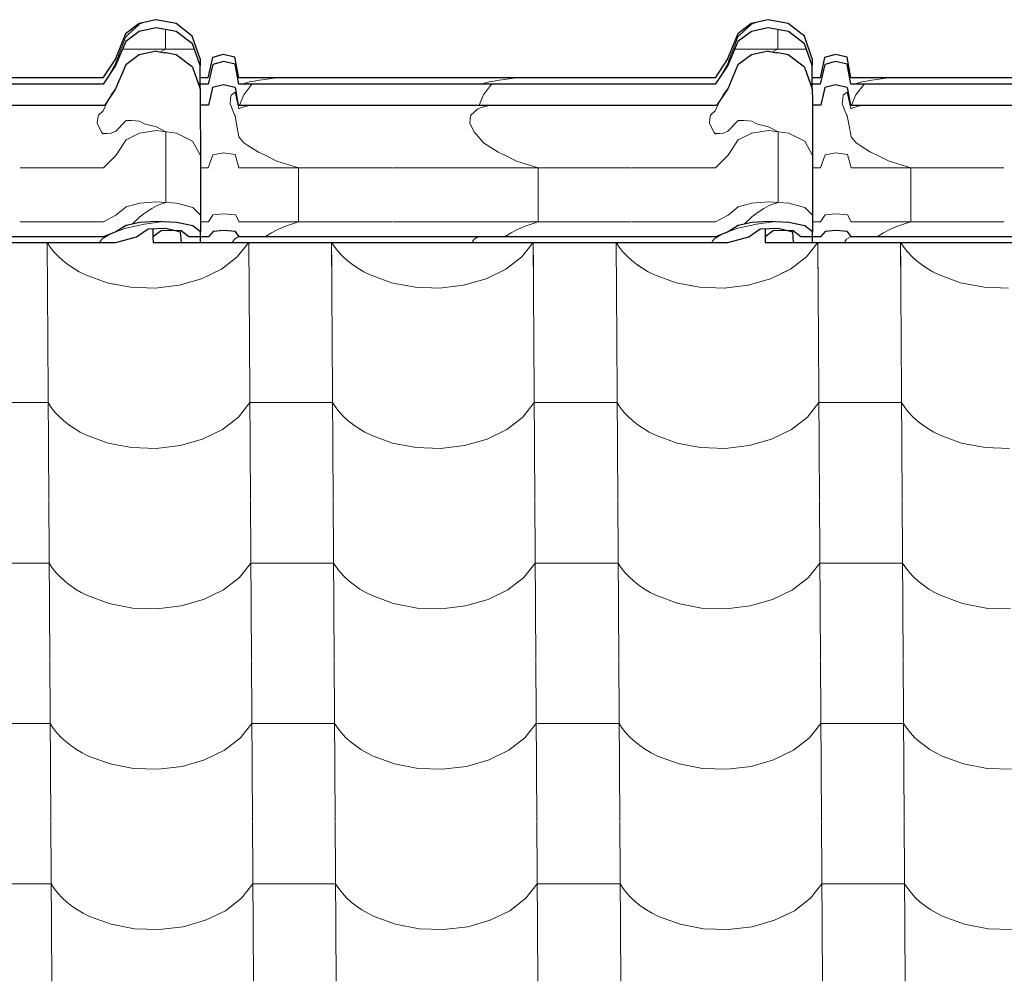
# Model space of a CAD drawing. Header units: millimetres. Extents: x -29001 to 109416, y -1251 to 13451.
# Tile 72 of 163: x -14372 to -13801, y 10428 to 10985. Entities that reach past the tile are written whole.
import ezdxf

# ---------------------------------------------------------------- set-up
doc = ezdxf.new("R2010")
doc.units = ezdxf.units.MM
doc.header["$MEASUREMENT"] = 0
for name, color, linetype in [('POHLED JIŽNÍ_1_Konstrukce - nosné', 7, 'Continuous'), ('POHLED JIŽNÍ_1_Nové_Konstrukce - krov', 7, 'Continuous'), ('POHLED JIŽNÍ_1_Nové_Konstrukce - střechy a skořepiny', 7, 'Continuous'), ('POHLED JIŽNÍ_1_Nové_Výplně - Povrchové', 7, 'Continuous')]:
    doc.layers.add(name, color=color, linetype=linetype)

# ---------------------------------------------------------------- blocks, each defined once
blk = doc.blocks.new('*X1', base_point=(-31394.74, -25864.88))
at = {"layer": 'POHLED JIŽNÍ_1_Nové_Výplně - Povrchové', "color": 21, "linetype": 'Continuous', "lineweight": 20, "true_color": 0xffaaaa}
for p, q in [((-14356.1, 10856.09), (-14355.75, 10799.61)), ((-14356.08, 10856.09), (-14354.26, 10853.33)), ((-14245.76, 10847.74), (-14239.17, 10856.09)), ((-14239.14, 10856.09), (-14238.79, 10799.61)), ((-14191.1, 10856.09), (-14190.75, 10799.61)), ((-14191.08, 10856.09), (-14189.26, 10853.33)), ((-14080.76, 10847.74), (-14074.17, 10856.09)), ((-14074.14, 10856.09), (-14073.79, 10799.61)), ((-14026.11, 10856.09), (-14025.75, 10799.61)), ((-14026.08, 10856.09), (-14024.27, 10853.33)), ((-13915.76, 10847.74), (-13909.17, 10856.09)), ((-13909.14, 10856.09), (-13908.79, 10799.61)), ((-13861.11, 10856.09), (-13860.76, 10799.61)), ((-13861.09, 10856.09), (-13859.27, 10853.33)), ((-14354.26, 10853.33), (-14352.12, 10850.64)), ((-14352.12, 10850.64), (-14349.7, 10848.05)), ((-14189.26, 10853.33), (-14187.13, 10850.64)), ((-14187.13, 10850.64), (-14184.7, 10848.05)), ((-14024.27, 10853.33), (-14022.13, 10850.64)), ((-14022.13, 10850.64), (-14019.7, 10848.05)), ((-13859.27, 10853.33), (-13857.13, 10850.64)), ((-13857.13, 10850.64), (-13854.71, 10848.05)), ((-14349.7, 10848.05), (-14347, 10845.59)), ((-14347, 10845.59), (-14344.05, 10843.26)), ((-14255.02, 10840.57), (-14245.76, 10847.74)), ((-14184.7, 10848.05), (-14182.01, 10845.59)), ((-14182.01, 10845.59), (-14179.05, 10843.26)), ((-14090.02, 10840.57), (-14080.76, 10847.74)), ((-14019.7, 10848.05), (-14017.01, 10845.59)), ((-14017.01, 10845.59), (-14014.05, 10843.26)), ((-13925.03, 10840.57), (-13915.76, 10847.74)), ((-13854.71, 10848.05), (-13852.01, 10845.59)), ((-13852.01, 10845.59), (-13849.06, 10843.26)), ((-14344.05, 10843.26), (-14340.85, 10841.08)), ((-14340.85, 10841.08), (-14337.42, 10839.06)), ((-14337.42, 10839.06), (-14333.79, 10837.21)), ((-14266.46, 10834.98), (-14255.02, 10840.57)), ((-14179.05, 10843.26), (-14175.85, 10841.08)), ((-14175.85, 10841.08), (-14172.43, 10839.06)), ((-14172.43, 10839.06), (-14168.79, 10837.21)), ((-14101.46, 10834.98), (-14090.02, 10840.57)), ((-14014.05, 10843.26), (-14010.85, 10841.08)), ((-14010.85, 10841.08), (-14007.43, 10839.06)), ((-14007.43, 10839.06), (-14003.8, 10837.21)), ((-13936.47, 10834.98), (-13925.03, 10840.57)), ((-13849.06, 10843.26), (-13845.86, 10841.08)), ((-13845.86, 10841.08), (-13842.43, 10839.06)), ((-13842.43, 10839.06), (-13838.8, 10837.21)), ((-14333.79, 10837.21), (-14321.32, 10832.64)), ((-14321.32, 10832.64), (-14307.64, 10830.05)), ((-14279.5, 10831.25), (-14266.46, 10834.98)), ((-14168.79, 10837.21), (-14156.32, 10832.64)), ((-14156.32, 10832.64), (-14142.65, 10830.05)), ((-14114.5, 10831.25), (-14101.46, 10834.98)), ((-14003.8, 10837.21), (-13991.32, 10832.64)), ((-13991.32, 10832.64), (-13977.65, 10830.05)), ((-13949.5, 10831.25), (-13936.47, 10834.98)), ((-13838.8, 10837.21), (-13826.33, 10832.64)), ((-13826.33, 10832.64), (-13812.65, 10830.05)), ((-14307.64, 10830.05), (-14293.46, 10829.58)), ((-14293.46, 10829.58), (-14279.5, 10831.25)), ((-14142.65, 10830.05), (-14128.47, 10829.58)), ((-14128.47, 10829.58), (-14114.5, 10831.25)), ((-13977.65, 10830.05), (-13963.47, 10829.58)), ((-13963.47, 10829.58), (-13949.5, 10831.25)), ((-13812.65, 10830.05), (-13798.47, 10829.58)), ((-14355.75, 10799.27), (-14355.17, 10706.6)), ((-14238.78, 10799.27), (-14238.2, 10706.6)), ((-14190.75, 10799.27), (-14190.17, 10706.6)), ((-14073.79, 10799.27), (-14073.21, 10706.6)), ((-14025.75, 10799.27), (-14025.17, 10706.6)), ((-13908.79, 10799.27), (-13908.21, 10706.6)), ((-13860.75, 10799.27), (-13860.18, 10706.6)), ((-14355.52, 10763.12), (-14379.54, 10763.12)), ((-14355.52, 10763.12), (-14353.68, 10760.33)), ((-14353.68, 10760.33), (-14351.54, 10757.63)), ((-14245.17, 10754.73), (-14238.56, 10763.12)), ((-14214.54, 10763.12), (-14238.56, 10763.12)), ((-14190.52, 10763.12), (-14214.54, 10763.12)), ((-14190.52, 10763.12), (-14188.68, 10760.33)), ((-14188.68, 10760.33), (-14186.54, 10757.63)), ((-14080.18, 10754.73), (-14073.56, 10763.12)), ((-14049.54, 10763.12), (-14073.56, 10763.12)), ((-14025.53, 10763.12), (-14049.54, 10763.12)), ((-14025.53, 10763.12), (-14023.68, 10760.33)), ((-14023.68, 10760.33), (-14021.55, 10757.63)), ((-13915.18, 10754.73), (-13908.56, 10763.12)), ((-13884.55, 10763.12), (-13908.56, 10763.12)), ((-13860.53, 10763.12), (-13884.55, 10763.12)), ((-13860.53, 10763.12), (-13858.69, 10760.33)), ((-13858.69, 10760.33), (-13856.55, 10757.63)), ((-14351.54, 10757.63), (-14349.12, 10755.04)), ((-14349.12, 10755.04), (-14346.42, 10752.58)), ((-14346.42, 10752.58), (-14343.47, 10750.25)), ((-14254.44, 10747.56), (-14245.17, 10754.73)), ((-14186.54, 10757.63), (-14184.12, 10755.04)), ((-14184.12, 10755.04), (-14181.42, 10752.58)), ((-14181.42, 10752.58), (-14178.47, 10750.25)), ((-14089.44, 10747.56), (-14080.18, 10754.73)), ((-14021.55, 10757.63), (-14019.12, 10755.04)), ((-14019.12, 10755.04), (-14016.43, 10752.58)), ((-14016.43, 10752.58), (-14013.47, 10750.25)), ((-13924.44, 10747.56), (-13915.18, 10754.73)), ((-13856.55, 10757.63), (-13854.13, 10755.04)), ((-13854.13, 10755.04), (-13851.43, 10752.58)), ((-13851.43, 10752.58), (-13848.47, 10750.25)), ((-14343.47, 10750.25), (-14340.27, 10748.07)), ((-14340.27, 10748.07), (-14336.84, 10746.05)), ((-14265.88, 10741.97), (-14254.44, 10747.56)), ((-14178.47, 10750.25), (-14175.27, 10748.07)), ((-14175.27, 10748.07), (-14171.85, 10746.05)), ((-14100.88, 10741.97), (-14089.44, 10747.56)), ((-14013.47, 10750.25), (-14010.27, 10748.07)), ((-14010.27, 10748.07), (-14006.85, 10746.05)), ((-13935.89, 10741.97), (-13924.44, 10747.56)), ((-13848.47, 10750.25), (-13845.28, 10748.07)), ((-13845.28, 10748.07), (-13841.85, 10746.05)), ((-14336.84, 10746.05), (-14333.21, 10744.21)), ((-14333.21, 10744.21), (-14320.74, 10739.63)), ((-14278.92, 10738.24), (-14265.88, 10741.97)), ((-14171.85, 10746.05), (-14168.21, 10744.21)), ((-14168.21, 10744.21), (-14155.74, 10739.63)), ((-14113.92, 10738.24), (-14100.88, 10741.97)), ((-14006.85, 10746.05), (-14003.22, 10744.21)), ((-14003.22, 10744.21), (-13990.74, 10739.63)), ((-13948.92, 10738.24), (-13935.89, 10741.97)), ((-13841.85, 10746.05), (-13838.22, 10744.21)), ((-13838.22, 10744.21), (-13825.75, 10739.63)), ((-14320.74, 10739.63), (-14307.06, 10737.05)), ((-14307.06, 10737.05), (-14292.88, 10736.57)), ((-14292.88, 10736.57), (-14278.92, 10738.24)), ((-14155.74, 10739.63), (-14142.07, 10737.05)), ((-14142.07, 10737.05), (-14127.88, 10736.57)), ((-14127.88, 10736.57), (-14113.92, 10738.24)), ((-13990.74, 10739.63), (-13977.07, 10737.05)), ((-13977.07, 10737.05), (-13962.89, 10736.57)), ((-13962.89, 10736.57), (-13948.92, 10738.24)), ((-13825.75, 10739.63), (-13812.07, 10737.05)), ((-13812.07, 10737.05), (-13797.89, 10736.57)), ((-14355.17, 10706.27), (-14354.59, 10613.59)), ((-14238.2, 10706.27), (-14237.62, 10613.59)), ((-14190.17, 10706.27), (-14189.59, 10613.59)), ((-14073.21, 10706.27), (-14072.63, 10613.59)), ((-14025.17, 10706.27), (-14024.59, 10613.59)), ((-13908.21, 10706.27), (-13907.63, 10613.59)), ((-13860.17, 10706.27), (-13859.59, 10613.59)), ((-14354.94, 10670.11), (-14378.96, 10670.11)), ((-14354.94, 10670.11), (-14353.1, 10667.32)), ((-14353.1, 10667.32), (-14350.96, 10664.62)), ((-14244.59, 10661.72), (-14237.98, 10670.11)), ((-14213.96, 10670.11), (-14237.98, 10670.11)), ((-14189.94, 10670.11), (-14213.96, 10670.11)), ((-14189.94, 10670.11), (-14188.1, 10667.32)), ((-14188.1, 10667.32), (-14185.96, 10664.62)), ((-14079.59, 10661.72), (-14072.98, 10670.11)), ((-14048.96, 10670.11), (-14072.98, 10670.11)), ((-14024.94, 10670.11), (-14048.96, 10670.11)), ((-14024.94, 10670.11), (-14023.1, 10667.32)), ((-14023.1, 10667.32), (-14020.96, 10664.62)), ((-13914.6, 10661.72), (-13907.98, 10670.11)), ((-13883.96, 10670.11), (-13907.98, 10670.11)), ((-13859.95, 10670.11), (-13883.96, 10670.11)), ((-13859.95, 10670.11), (-13858.11, 10667.32)), ((-13858.11, 10667.32), (-13855.97, 10664.62)), ((-14350.96, 10664.62), (-14348.54, 10662.03)), ((-14348.54, 10662.03), (-14345.84, 10659.57)), ((-14253.86, 10654.55), (-14244.59, 10661.72)), ((-14185.96, 10664.62), (-14183.54, 10662.03)), ((-14183.54, 10662.03), (-14180.84, 10659.57)), ((-14088.86, 10654.55), (-14079.59, 10661.72)), ((-14020.96, 10664.62), (-14018.54, 10662.03)), ((-14018.54, 10662.03), (-14015.84, 10659.57)), ((-13923.86, 10654.55), (-13914.6, 10661.72)), ((-13855.97, 10664.62), (-13853.54, 10662.03)), ((-13853.54, 10662.03), (-13850.85, 10659.57)), ((-14345.84, 10659.57), (-14342.88, 10657.24)), ((-14342.88, 10657.24), (-14339.69, 10655.06)), ((-14180.84, 10659.57), (-14177.89, 10657.24)), ((-14177.89, 10657.24), (-14174.69, 10655.06)), ((-14015.84, 10659.57), (-14012.89, 10657.24)), ((-14012.89, 10657.24), (-14009.69, 10655.06)), ((-13850.85, 10659.57), (-13847.89, 10657.24)), ((-13847.89, 10657.24), (-13844.69, 10655.06)), ((-14339.69, 10655.06), (-14336.26, 10653.04)), ((-14336.26, 10653.04), (-14332.63, 10651.2)), ((-14332.63, 10651.2), (-14320.16, 10646.62)), ((-14265.3, 10648.96), (-14253.86, 10654.55)), ((-14174.69, 10655.06), (-14171.26, 10653.04)), ((-14171.26, 10653.04), (-14167.63, 10651.2)), ((-14167.63, 10651.2), (-14155.16, 10646.62)), ((-14100.3, 10648.96), (-14088.86, 10654.55)), ((-14009.69, 10655.06), (-14006.27, 10653.04)), ((-14006.27, 10653.04), (-14002.63, 10651.2)), ((-14002.63, 10651.2), (-13990.16, 10646.62)), ((-13935.3, 10648.96), (-13923.86, 10654.55)), ((-13844.69, 10655.06), (-13841.27, 10653.04)), ((-13841.27, 10653.04), (-13837.64, 10651.2)), ((-13837.64, 10651.2), (-13825.16, 10646.62)), ((-14320.16, 10646.62), (-14306.48, 10644.04)), ((-14306.48, 10644.04), (-14292.3, 10643.57)), ((-14292.3, 10643.57), (-14278.33, 10645.24)), ((-14278.33, 10645.24), (-14265.3, 10648.96)), ((-14155.16, 10646.62), (-14141.48, 10644.04)), ((-14141.48, 10644.04), (-14127.3, 10643.57)), ((-14127.3, 10643.57), (-14113.34, 10645.24)), ((-14113.34, 10645.24), (-14100.3, 10648.96)), ((-13990.16, 10646.62), (-13976.49, 10644.04)), ((-13976.49, 10644.04), (-13962.3, 10643.57)), ((-13962.3, 10643.57), (-13948.34, 10645.24)), ((-13948.34, 10645.24), (-13935.3, 10648.96)), ((-13825.16, 10646.62), (-13811.49, 10644.04)), ((-13811.49, 10644.04), (-13797.31, 10643.57)), ((-14354.58, 10613.26), (-14354, 10520.58)), ((-14237.62, 10613.26), (-14237.04, 10520.58)), ((-14189.59, 10613.26), (-14189.01, 10520.58)), ((-14072.62, 10613.26), (-14072.04, 10520.58)), ((-14024.59, 10613.26), (-14024.01, 10520.58)), ((-13907.63, 10613.26), (-13907.05, 10520.58)), ((-13859.59, 10613.26), (-13859.01, 10520.58)), ((-14354.36, 10577.1), (-14378.38, 10577.1)), ((-14354.36, 10577.1), (-14352.52, 10574.31)), ((-14244.01, 10568.71), (-14237.39, 10577.1)), ((-14213.38, 10577.1), (-14237.39, 10577.1)), ((-14189.36, 10577.1), (-14213.38, 10577.1)), ((-14189.36, 10577.1), (-14187.52, 10574.31)), ((-14079.01, 10568.71), (-14072.4, 10577.1)), ((-14048.38, 10577.1), (-14072.4, 10577.1)), ((-14024.36, 10577.1), (-14048.38, 10577.1)), ((-14024.36, 10577.1), (-14022.52, 10574.31)), ((-13914.02, 10568.71), (-13907.4, 10577.1)), ((-13883.38, 10577.1), (-13907.4, 10577.1)), ((-13859.37, 10577.1), (-13883.38, 10577.1)), ((-13859.37, 10577.1), (-13857.52, 10574.31)), ((-14352.52, 10574.31), (-14350.38, 10571.61)), ((-14350.38, 10571.61), (-14347.95, 10569.02)), ((-14187.52, 10574.31), (-14185.38, 10571.61)), ((-14185.38, 10571.61), (-14182.96, 10569.02)), ((-14022.52, 10574.31), (-14020.38, 10571.61)), ((-14020.38, 10571.61), (-14017.96, 10569.02)), ((-13857.52, 10574.31), (-13855.39, 10571.61)), ((-13855.39, 10571.61), (-13852.96, 10569.02)), ((-14347.95, 10569.02), (-14345.26, 10566.56)), ((-14345.26, 10566.56), (-14342.3, 10564.23)), ((-14342.3, 10564.23), (-14339.1, 10562.05)), ((-14253.28, 10561.54), (-14244.01, 10568.71)), ((-14182.96, 10569.02), (-14180.26, 10566.56)), ((-14180.26, 10566.56), (-14177.31, 10564.23)), ((-14177.31, 10564.23), (-14174.11, 10562.05)), ((-14088.28, 10561.54), (-14079.01, 10568.71)), ((-14017.96, 10569.02), (-14015.26, 10566.56)), ((-14015.26, 10566.56), (-14012.31, 10564.23)), ((-14012.31, 10564.23), (-14009.11, 10562.05)), ((-13923.28, 10561.54), (-13914.02, 10568.71)), ((-13852.96, 10569.02), (-13850.27, 10566.56)), ((-13850.27, 10566.56), (-13847.31, 10564.23)), ((-13847.31, 10564.23), (-13844.11, 10562.05)), ((-14339.1, 10562.05), (-14335.68, 10560.04)), ((-14335.68, 10560.04), (-14332.05, 10558.19)), ((-14332.05, 10558.19), (-14319.57, 10553.61)), ((-14264.72, 10555.95), (-14253.28, 10561.54)), ((-14174.11, 10562.05), (-14170.68, 10560.04)), ((-14170.68, 10560.04), (-14167.05, 10558.19)), ((-14167.05, 10558.19), (-14154.58, 10553.61)), ((-14099.72, 10555.95), (-14088.28, 10561.54)), ((-14009.11, 10562.05), (-14005.69, 10560.04)), ((-14005.69, 10560.04), (-14002.05, 10558.19)), ((-14002.05, 10558.19), (-13989.58, 10553.61)), ((-13934.72, 10555.95), (-13923.28, 10561.54)), ((-13844.11, 10562.05), (-13840.69, 10560.04)), ((-13840.69, 10560.04), (-13837.05, 10558.19)), ((-13837.05, 10558.19), (-13824.58, 10553.61)), ((-14319.57, 10553.61), (-14305.9, 10551.03)), ((-14277.75, 10552.23), (-14264.72, 10555.95)), ((-14154.58, 10553.61), (-14140.9, 10551.03)), ((-14112.76, 10552.23), (-14099.72, 10555.95)), ((-13989.58, 10553.61), (-13975.9, 10551.03)), ((-13947.76, 10552.23), (-13934.72, 10555.95)), ((-13824.58, 10553.61), (-13810.91, 10551.03)), ((-14305.9, 10551.03), (-14291.72, 10550.56)), ((-14291.72, 10550.56), (-14277.75, 10552.23)), ((-14140.9, 10551.03), (-14126.72, 10550.56)), ((-14126.72, 10550.56), (-14112.76, 10552.23)), ((-13975.9, 10551.03), (-13961.72, 10550.56)), ((-13961.72, 10550.56), (-13947.76, 10552.23)), ((-13810.91, 10551.03), (-13796.73, 10550.56)), ((-14354, 10520.25), (-14353.42, 10427.57)), ((-14237.04, 10520.25), (-14236.46, 10427.57)), ((-14189, 10520.25), (-14188.43, 10427.57)), ((-14072.04, 10520.25), (-14071.46, 10427.57)), ((-14024.01, 10520.25), (-14023.43, 10427.57)), ((-13907.04, 10520.25), (-13906.47, 10427.57)), ((-13859.01, 10520.25), (-13858.43, 10427.57)), ((-14353.78, 10484.09), (-14377.79, 10484.09)), ((-14353.78, 10484.09), (-14351.93, 10481.3)), ((-14243.43, 10475.7), (-14236.81, 10484.09)), ((-14212.8, 10484.09), (-14236.81, 10484.09)), ((-14188.78, 10484.09), (-14212.8, 10484.09)), ((-14188.78, 10484.09), (-14186.94, 10481.3)), ((-14078.43, 10475.7), (-14071.82, 10484.09)), ((-14047.8, 10484.09), (-14071.82, 10484.09)), ((-14023.78, 10484.09), (-14047.8, 10484.09)), ((-14023.78, 10484.09), (-14021.94, 10481.3)), ((-13913.43, 10475.7), (-13906.82, 10484.09)), ((-13882.8, 10484.09), (-13906.82, 10484.09)), ((-13858.78, 10484.09), (-13882.8, 10484.09)), ((-13858.78, 10484.09), (-13856.94, 10481.3)), ((-14351.93, 10481.3), (-14349.8, 10478.6)), ((-14349.8, 10478.6), (-14347.37, 10476.01)), ((-14186.94, 10481.3), (-14184.8, 10478.6)), ((-14184.8, 10478.6), (-14182.38, 10476.01)), ((-14021.94, 10481.3), (-14019.8, 10478.6)), ((-14019.8, 10478.6), (-14017.38, 10476.01)), ((-13856.94, 10481.3), (-13854.8, 10478.6)), ((-13854.8, 10478.6), (-13852.38, 10476.01)), ((-14347.37, 10476.01), (-14344.68, 10473.55)), ((-14344.68, 10473.55), (-14341.72, 10471.22)), ((-14252.69, 10468.53), (-14243.43, 10475.7)), ((-14182.38, 10476.01), (-14179.68, 10473.55)), ((-14179.68, 10473.55), (-14176.72, 10471.22)), ((-14087.7, 10468.53), (-14078.43, 10475.7)), ((-14017.38, 10476.01), (-14014.68, 10473.55)), ((-14014.68, 10473.55), (-14011.73, 10471.22)), ((-13922.7, 10468.53), (-13913.43, 10475.7)), ((-13852.38, 10476.01), (-13849.68, 10473.55)), ((-13849.68, 10473.55), (-13846.73, 10471.22)), ((-14341.72, 10471.22), (-14338.52, 10469.04)), ((-14338.52, 10469.04), (-14335.1, 10467.03)), ((-14335.1, 10467.03), (-14331.47, 10465.18)), ((-14264.14, 10462.94), (-14252.69, 10468.53)), ((-14176.72, 10471.22), (-14173.53, 10469.04)), ((-14173.53, 10469.04), (-14170.1, 10467.03)), ((-14170.1, 10467.03), (-14166.47, 10465.18)), ((-14099.14, 10462.94), (-14087.7, 10468.53)), ((-14011.73, 10471.22), (-14008.53, 10469.04)), ((-14008.53, 10469.04), (-14005.1, 10467.03)), ((-14005.1, 10467.03), (-14001.47, 10465.18)), ((-13934.14, 10462.94), (-13922.7, 10468.53)), ((-13846.73, 10471.22), (-13843.53, 10469.04)), ((-13843.53, 10469.04), (-13840.11, 10467.03)), ((-13840.11, 10467.03), (-13836.47, 10465.18)), ((-14331.47, 10465.18), (-14318.99, 10460.61)), ((-14277.17, 10459.22), (-14264.14, 10462.94)), ((-14166.47, 10465.18), (-14154, 10460.61)), ((-14112.17, 10459.22), (-14099.14, 10462.94)), ((-14001.47, 10465.18), (-13989, 10460.61)), ((-13947.18, 10459.22), (-13934.14, 10462.94)), ((-13836.47, 10465.18), (-13824, 10460.61)), ((-14318.99, 10460.61), (-14305.32, 10458.02)), ((-14305.32, 10458.02), (-14291.14, 10457.55)), ((-14291.14, 10457.55), (-14277.17, 10459.22)), ((-14154, 10460.61), (-14140.32, 10458.02)), ((-14140.32, 10458.02), (-14126.14, 10457.55)), ((-14126.14, 10457.55), (-14112.17, 10459.22)), ((-13989, 10460.61), (-13975.32, 10458.02)), ((-13975.32, 10458.02), (-13961.14, 10457.55)), ((-13961.14, 10457.55), (-13947.18, 10459.22)), ((-13824, 10460.61), (-13810.33, 10458.02)), ((-13810.33, 10458.02), (-13796.14, 10457.55))]:
    blk.add_line(p, q, dxfattribs=at)
blk = doc.blocks.new('*X2', base_point=(-31394.74, -25864.88))
at = {"layer": 'POHLED JIŽNÍ_1_Nové_Konstrukce - střechy a skořepiny', "color": 21, "linetype": 'Continuous', "lineweight": 20, "true_color": 0xffaaaa}
for p, q in [((-14356.1, 10856.09), (-14356.01, 10842.1)), ((-14356.08, 10856.09), (-14354.26, 10853.33)), ((-14245.76, 10847.74), (-14239.17, 10856.09)), ((-14239.14, 10856.09), (-14239.05, 10841.93)), ((-14191.1, 10856.09), (-14191.02, 10841.85)), ((-14191.08, 10856.09), (-14189.26, 10853.33)), ((-14080.76, 10847.74), (-14074.17, 10856.09)), ((-14074.14, 10856.09), (-14074.05, 10841.68)), ((-14026.11, 10856.09), (-14026.02, 10841.61)), ((-14026.08, 10856.09), (-14024.27, 10853.33)), ((-13915.76, 10847.74), (-13909.17, 10856.09)), ((-13909.14, 10856.09), (-13909.05, 10840.91)), ((-13861.11, 10856.09), (-13861.02, 10841.36)), ((-13861.09, 10856.09), (-13859.27, 10853.33)), ((-14354.26, 10853.33), (-14352.12, 10850.64)), ((-14352.12, 10850.64), (-14349.7, 10848.05)), ((-14189.26, 10853.33), (-14187.13, 10850.64)), ((-14187.13, 10850.64), (-14184.7, 10848.05)), ((-14024.27, 10853.33), (-14022.13, 10850.64)), ((-14022.13, 10850.64), (-14019.7, 10848.05)), ((-13859.27, 10853.33), (-13857.13, 10850.64)), ((-13857.13, 10850.64), (-13854.71, 10848.05)), ((-14349.7, 10848.05), (-14347, 10845.59)), ((-14347, 10845.59), (-14344.05, 10843.26)), ((-14253.24, 10841.95), (-14245.76, 10847.74)), ((-14184.7, 10848.05), (-14182.01, 10845.59)), ((-14182.01, 10845.59), (-14179.05, 10843.26)), ((-14088.56, 10841.7), (-14080.76, 10847.74)), ((-14019.7, 10848.05), (-14017.01, 10845.59)), ((-14017.01, 10845.59), (-14014.05, 10843.26)), ((-13925.03, 10840.57), (-13915.76, 10847.74)), ((-13854.71, 10848.05), (-13852.01, 10845.59)), ((-13852.01, 10845.59), (-13849.06, 10843.26)), ((-14344.05, 10843.26), (-14340.85, 10841.08)), ((-14340.85, 10841.08), (-14337.42, 10839.06)), ((-14337.42, 10839.06), (-14333.79, 10837.21)), ((-14179.05, 10843.26), (-14176.96, 10841.83)), ((-14014.05, 10843.26), (-14011.59, 10841.59)), ((-13930.28, 10838), (-13925.03, 10840.57)), ((-13849.06, 10843.26), (-13846.23, 10841.34)), ((-14333.79, 10837.21), (-14321.32, 10832.64)), ((-14321.32, 10832.64), (-14316.44, 10831.72)), ((-13985.16, 10831.48), (-13981.58, 10830.8))]:
    blk.add_line(p, q, dxfattribs=at)

msp = doc.modelspace()

# ---------------------------------------------------------------- linework, layer by layer
at = {"layer": 'POHLED JIŽNÍ_1_Nové_Konstrukce - krov', "color": 1, "linetype": 'Continuous', "lineweight": 25}
for p, q in [((-14302.72, 10983.03), (-14310.59, 10976.93)), ((-14293, 10985.2), (-14302.72, 10983.03)), ((-14281.28, 10982.9), (-14292.93, 10985.2)), ((-14271.89, 10975.64), (-14281.28, 10982.9)), ((-13947.73, 10983.03), (-13955.59, 10976.93)), ((-13938, 10985.2), (-13947.73, 10983.03)), ((-13926.28, 10982.9), (-13937.93, 10985.2)), ((-13916.89, 10975.64), (-13926.28, 10982.9)), ((-14310.59, 10976.93), (-14316.46, 10962.56)), ((-14302.6, 10978.44), (-14310.47, 10972.52)), ((-14292.87, 10980.54), (-14302.6, 10978.44)), ((-14281.21, 10978.31), (-14292.87, 10980.54)), ((-14271.83, 10971.28), (-14281.21, 10978.31)), ((-14267.36, 10962.56), (-14271.89, 10975.64)), ((-13955.59, 10976.93), (-13961.46, 10962.56)), ((-13947.6, 10978.44), (-13955.47, 10972.52)), ((-13937.87, 10980.54), (-13947.6, 10978.44)), ((-13926.21, 10978.31), (-13937.87, 10980.54)), ((-13916.83, 10971.28), (-13926.21, 10978.31)), ((-13912.36, 10962.56), (-13916.89, 10975.64)), ((-14310.47, 10972.52), (-14316.35, 10958.59)), ((-14267.3, 10958.59), (-14271.83, 10971.28)), ((-13955.47, 10972.52), (-13961.35, 10958.59)), ((-13912.3, 10958.59), (-13916.83, 10971.28)), ((-14302.6, 10964.91), (-14310.48, 10959)), ((-14292.87, 10967.02), (-14302.6, 10964.91)), ((-14292.87, 10967.02), (-14287.81, 10966.05)), ((-14287.23, 10965.94), (-14287.81, 10966.05)), ((-14287.39, 10966.08), (-14287.23, 10965.94)), ((-14281.22, 10964.79), (-14287.23, 10965.94)), ((-14271.84, 10957.75), (-14281.22, 10964.79)), ((-14253.94, 10965.04), (-14260.18, 10963.3)), ((-14247.16, 10963.47), (-14253.88, 10965.04)), ((-13947.61, 10964.91), (-13955.48, 10959)), ((-13937.88, 10967.02), (-13947.61, 10964.91)), ((-13937.88, 10967.02), (-13932.81, 10966.05)), ((-13932.23, 10965.94), (-13932.81, 10966.05)), ((-13932.39, 10966.08), (-13932.23, 10965.94)), ((-13926.22, 10964.79), (-13932.23, 10965.94)), ((-13916.84, 10957.75), (-13926.22, 10964.79)), ((-13898.94, 10965.04), (-13905.18, 10963.3)), ((-13892.16, 10963.47), (-13898.88, 10965.04)), ((-14316.46, 10962.56), (-14323.68, 10951.44)), ((-14316.35, 10958.59), (-14323.57, 10947.81)), ((-14310.48, 10959), (-14316.36, 10945.07)), ((-14267.36, 10962.56), (-14267.3, 10958.59)), ((-14267.31, 10947.81), (-14267.3, 10958.59)), ((-14260.18, 10963.3), (-14262.84, 10951.44)), ((-14260.06, 10959.31), (-14262.74, 10947.81)), ((-14253.83, 10961), (-14260.06, 10959.31)), ((-14247.1, 10959.47), (-14253.83, 10961)), ((-14244.97, 10951.44), (-14247.16, 10963.47)), ((-14244.92, 10947.81), (-14247.1, 10959.47)), ((-13961.46, 10962.56), (-13968.68, 10951.44)), ((-13961.35, 10958.59), (-13968.58, 10947.81)), ((-13955.48, 10959), (-13961.36, 10945.07)), ((-13912.36, 10962.56), (-13912.3, 10958.59)), ((-13912.31, 10947.81), (-13912.3, 10958.59)), ((-13905.18, 10963.3), (-13907.84, 10951.44)), ((-13905.06, 10959.31), (-13907.74, 10947.81)), ((-13898.83, 10961), (-13905.06, 10959.31)), ((-13892.1, 10959.47), (-13898.83, 10961)), ((-13889.97, 10951.44), (-13892.16, 10963.47)), ((-13889.92, 10947.81), (-13892.1, 10959.47)), ((-14271.84, 10957.75), (-14267.31, 10945.07)), ((-13916.84, 10957.75), (-13912.31, 10945.07)), ((-14329.16, 10951.44), (-14594.73, 10951.44)), ((-14329.11, 10947.81), (-14594.68, 10947.81)), ((-14323.62, 10951.44), (-14329.16, 10951.44)), ((-14323.57, 10947.81), (-14329.11, 10947.81)), ((-14262.74, 10947.81), (-14268.29, 10947.81)), ((-14267.31, 10945.07), (-14267.31, 10947.81)), ((-14262.79, 10951.44), (-14267.3, 10951.44)), ((-14253.83, 10947.48), (-14260.07, 10945.79)), ((-14247.11, 10945.95), (-14253.83, 10947.48)), ((-14239.74, 10951.44), (-14244.97, 10951.44)), ((-14239.68, 10947.81), (-14244.92, 10947.81)), ((-13974.16, 10951.44), (-14239.74, 10951.44)), ((-13974.11, 10947.81), (-14239.68, 10947.81)), ((-13968.63, 10951.44), (-13974.16, 10951.44)), ((-13968.58, 10947.81), (-13974.11, 10947.81)), ((-13907.74, 10947.81), (-13913.29, 10947.81)), ((-13907.79, 10951.44), (-13912.31, 10951.44)), ((-13912.31, 10945.07), (-13912.31, 10947.81)), ((-13898.84, 10947.48), (-13905.07, 10945.79)), ((-13892.11, 10945.95), (-13898.84, 10947.48)), ((-13884.74, 10951.44), (-13889.97, 10951.44)), ((-13884.69, 10947.81), (-13889.92, 10947.81)), ((-13619.17, 10951.44), (-13884.74, 10951.44)), ((-13619.12, 10947.81), (-13884.69, 10947.81)), ((-14316.36, 10945.07), (-14322.63, 10935.71)), ((-14267.31, 10945.07), (-14267.26, 10938.09)), ((-14260.07, 10945.79), (-14262.41, 10935.71)), ((-14247.11, 10945.95), (-14245.2, 10935.71)), ((-13961.36, 10945.07), (-13967.63, 10935.71)), ((-13912.31, 10945.07), (-13912.26, 10938.09)), ((-13905.07, 10945.79), (-13907.42, 10935.71)), ((-13892.11, 10945.95), (-13890.2, 10935.71)), ((-14600.19, 10935.71), (-14322.63, 10935.71)), ((-14267.26, 10938.09), (-14267.22, 10927.87)), ((-14262.41, 10935.71), (-14267.25, 10935.71)), ((-14245.2, 10935.71), (-13967.63, 10935.71)), ((-13912.26, 10938.09), (-13912.22, 10927.87)), ((-13907.42, 10935.71), (-13912.25, 10935.71)), ((-13890.2, 10935.71), (-13612.63, 10935.71)), ((-14267.22, 10927.87), (-14267.18, 10914.75)), ((-13912.22, 10927.87), (-13912.18, 10914.75)), ((-14267.18, 10914.75), (-14267.15, 10899.1)), ((-13912.18, 10914.75), (-13912.15, 10899.1)), ((-14267.15, 10899.1), (-14267.12, 10881.41)), ((-13912.15, 10899.1), (-13912.12, 10881.41)), ((-14267.12, 10881.41), (-14267.11, 10862.22)), ((-13912.12, 10881.41), (-13912.11, 10862.22)), ((-14302.37, 10867.54), (-14310.25, 10865.95)), ((-14292.63, 10868.1), (-14302.37, 10867.54)), ((-14280.98, 10867.5), (-14292.63, 10868.1)), ((-14271.61, 10865.62), (-14280.98, 10867.5)), ((-13947.37, 10867.54), (-13955.25, 10865.95)), ((-13937.63, 10868.1), (-13947.37, 10867.54)), ((-13925.99, 10867.5), (-13937.63, 10868.1)), ((-13916.61, 10865.62), (-13925.99, 10867.5)), ((-14316.15, 10862.22), (-14323.4, 10859.33)), ((-14310.25, 10865.95), (-14316.15, 10862.22)), ((-14304.15, 10859.33), (-14297.49, 10864)), ((-14297.49, 10864), (-14287.18, 10864.23)), ((-14294.68, 10864.06), (-14294.68, 10859.33)), ((-14289.92, 10862.76), (-14294.68, 10859.33)), ((-14283.88, 10863.02), (-14289.92, 10862.76)), ((-14287.18, 10864.23), (-14281.74, 10862.92)), ((-14278.32, 10862.76), (-14283.88, 10863.02)), ((-14281.74, 10862.92), (-14278.84, 10862.22)), ((-14278.84, 10862.22), (-14278.33, 10856.09)), ((-14273.97, 10859.33), (-14278.32, 10862.76)), ((-14267.11, 10862.22), (-14271.61, 10865.62)), ((-14267.13, 10859.33), (-14267.11, 10862.22)), ((-14259.87, 10862.41), (-14262.56, 10859.33)), ((-14253.63, 10862.87), (-14259.87, 10862.41)), ((-14246.9, 10862.46), (-14253.63, 10862.87)), ((-14244.75, 10859.33), (-14246.9, 10862.46)), ((-13961.15, 10862.22), (-13968.4, 10859.33)), ((-13955.25, 10865.95), (-13961.15, 10862.22)), ((-13949.15, 10859.33), (-13942.49, 10864)), ((-13942.49, 10864), (-13932.18, 10864.23)), ((-13939.68, 10864.06), (-13939.68, 10859.33)), ((-13934.92, 10862.76), (-13939.68, 10859.33)), ((-13928.88, 10863.02), (-13934.92, 10862.76)), ((-13932.18, 10864.23), (-13926.74, 10862.92)), ((-13923.32, 10862.76), (-13928.88, 10863.02)), ((-13926.74, 10862.92), (-13923.84, 10862.22)), ((-13923.84, 10862.22), (-13923.33, 10856.09)), ((-13918.97, 10859.33), (-13923.32, 10862.76)), ((-13912.11, 10862.22), (-13916.61, 10865.62)), ((-13912.13, 10859.33), (-13912.11, 10862.22)), ((-13904.87, 10862.41), (-13907.56, 10859.33)), ((-13898.63, 10862.87), (-13904.87, 10862.41)), ((-13891.91, 10862.46), (-13898.63, 10862.87)), ((-13889.75, 10859.33), (-13891.91, 10862.46)), ((-14607.41, 10856.09), (-14316.27, 10856.09)), ((-14328.94, 10859.33), (-14594.51, 10859.33)), ((-14323.4, 10859.33), (-14328.94, 10859.33)), ((-14316.27, 10856.09), (-14304.15, 10859.33)), ((-14294.68, 10859.33), (-14294.56, 10856.09)), ((-14294.56, 10856.09), (-14279.62, 10856.09)), ((-14279.62, 10856.09), (-14278.33, 10856.09)), ((-14278.33, 10856.09), (-14267.16, 10856.09)), ((-14268.79, 10859.33), (-14273.97, 10859.33)), ((-14262.56, 10859.33), (-14268.79, 10859.33)), ((-14267.16, 10856.09), (-14267.13, 10859.33)), ((-14267.16, 10856.09), (-14252.41, 10856.09)), ((-14252.41, 10856.09), (-13961.27, 10856.09)), ((-14239.51, 10859.33), (-14244.75, 10859.33)), ((-13973.94, 10859.33), (-14239.51, 10859.33)), ((-13968.4, 10859.33), (-13973.94, 10859.33)), ((-13961.27, 10856.09), (-13949.15, 10859.33)), ((-13939.68, 10859.33), (-13939.56, 10856.09)), ((-13939.56, 10856.09), (-13924.62, 10856.09)), ((-13924.62, 10856.09), (-13923.33, 10856.09)), ((-13923.33, 10856.09), (-13912.16, 10856.09)), ((-13913.79, 10859.33), (-13918.97, 10859.33)), ((-13907.56, 10859.33), (-13913.79, 10859.33)), ((-13912.16, 10856.09), (-13912.13, 10859.33)), ((-13912.16, 10856.09), (-13897.42, 10856.09)), ((-13897.42, 10856.09), (-13606.27, 10856.09)), ((-13884.51, 10859.33), (-13889.75, 10859.33)), ((-13618.94, 10859.33), (-13884.51, 10859.33))]:
    msp.add_line(p, q, dxfattribs=at)
at = {"layer": 'POHLED JIŽNÍ_1_Nové_Konstrukce - krov', "color": 21, "linetype": 'Continuous', "lineweight": 20, "true_color": 0xffaaaa}
for p, q in [((-14302.68, 10983.03), (-14310.55, 10976.93)), ((-14303.17, 10982.11), (-14306.65, 10978.88)), ((-14302.65, 10982.59), (-14303.17, 10982.11)), ((-14292.95, 10985.2), (-14302.68, 10983.03)), ((-14299.5, 10983.72), (-14302.65, 10982.59)), ((-14299.42, 10983.75), (-14299.5, 10983.72)), ((-14295.64, 10984.6), (-14299.42, 10983.75)), ((-14292.94, 10985.2), (-14295.64, 10984.6)), ((-13947.68, 10983.03), (-13955.55, 10976.93)), ((-13948.18, 10982.11), (-13951.65, 10978.88)), ((-13947.65, 10982.59), (-13948.18, 10982.11)), ((-13937.95, 10985.2), (-13947.68, 10983.03)), ((-13944.5, 10983.72), (-13947.65, 10982.59)), ((-13944.42, 10983.75), (-13944.5, 10983.72)), ((-13940.64, 10984.6), (-13944.42, 10983.75)), ((-13937.94, 10985.2), (-13940.64, 10984.6)), ((-14310.55, 10976.93), (-14316.42, 10962.56)), ((-14310.55, 10976.93), (-14316.42, 10962.56)), ((-14310.51, 10975.21), (-14312.91, 10968.92)), ((-14310.51, 10975.21), (-14312.91, 10968.92)), ((-14309.89, 10975.8), (-14310.51, 10975.21)), ((-14306.65, 10978.88), (-14309.89, 10975.8)), ((-14287.37, 10979.49), (-14287.37, 10968.08)), ((-13955.55, 10976.93), (-13961.42, 10962.56)), ((-13955.55, 10976.93), (-13961.42, 10962.56)), ((-13955.51, 10975.21), (-13957.91, 10968.92)), ((-13955.51, 10975.21), (-13957.91, 10968.92)), ((-13954.9, 10975.8), (-13955.51, 10975.21)), ((-13951.65, 10978.88), (-13954.9, 10975.8)), ((-13932.37, 10979.49), (-13932.37, 10968.08)), ((-14312.91, 10968.92), (-14315.66, 10961.67)), ((-14312.91, 10968.92), (-14315.66, 10961.67)), ((-14270.69, 10968.08), (-14312.35, 10968.08)), ((-14290.37, 10966.54), (-14287.37, 10968.08)), ((-14253.9, 10965.04), (-14260.13, 10963.3)), ((-13957.91, 10968.92), (-13960.66, 10961.67)), ((-13957.91, 10968.92), (-13960.66, 10961.67)), ((-13915.69, 10968.08), (-13957.35, 10968.08)), ((-13935.37, 10966.54), (-13932.37, 10968.08)), ((-13898.9, 10965.04), (-13905.13, 10963.3)), ((-14316.42, 10962.56), (-14323.64, 10951.44)), ((-14316.42, 10962.56), (-14323.64, 10951.44)), ((-14316.36, 10959.77), (-14320.33, 10952.65)), ((-14316.36, 10959.77), (-14320.33, 10952.65)), ((-14315.66, 10961.67), (-14316.36, 10959.77)), ((-14315.66, 10961.67), (-14316.36, 10959.77)), ((-14260.13, 10963.3), (-14262.8, 10951.44)), ((-14260.13, 10963.3), (-14262.8, 10951.44)), ((-13961.42, 10962.56), (-13968.64, 10951.44)), ((-13961.42, 10962.56), (-13968.64, 10951.44)), ((-13961.36, 10959.77), (-13965.33, 10952.65)), ((-13961.36, 10959.77), (-13965.33, 10952.65)), ((-13960.66, 10961.67), (-13961.36, 10959.77)), ((-13960.66, 10961.67), (-13961.36, 10959.77)), ((-13905.13, 10963.3), (-13907.8, 10951.44)), ((-13905.13, 10963.3), (-13907.8, 10951.44)), ((-14239.7, 10948.8), (-14243.33, 10947.81)), ((-14242, 10941.56), (-14237.28, 10947.81)), ((-14238.67, 10949.08), (-14239.7, 10948.8)), ((-14235.91, 10949.62), (-14238.67, 10949.08)), ((-14232.9, 10950.12), (-14235.91, 10949.62)), ((-14229.65, 10950.6), (-14232.9, 10950.12)), ((-14226.18, 10951.03), (-14229.65, 10950.6)), ((-14222.51, 10951.43), (-14226.18, 10951.03)), ((-14222.43, 10951.44), (-14222.51, 10951.43)), ((-14099.67, 10949.08), (-14104.33, 10947.81)), ((-14103, 10941.56), (-14098.28, 10947.81)), ((-14096.91, 10949.62), (-14099.67, 10949.08)), ((-14093.9, 10950.12), (-14096.91, 10949.62)), ((-14090.66, 10950.6), (-14093.9, 10950.12)), ((-14087.18, 10951.03), (-14090.66, 10950.6)), ((-14083.51, 10951.43), (-14087.18, 10951.03)), ((-14083.43, 10951.44), (-14083.51, 10951.43)), ((-13884.7, 10948.8), (-13888.33, 10947.81)), ((-13887, 10941.56), (-13882.28, 10947.81)), ((-13883.67, 10949.08), (-13884.7, 10948.8)), ((-13880.91, 10949.62), (-13883.67, 10949.08)), ((-13877.91, 10950.12), (-13880.91, 10949.62)), ((-13874.66, 10950.6), (-13877.91, 10950.12)), ((-13871.18, 10951.03), (-13874.66, 10950.6)), ((-13867.51, 10951.43), (-13871.18, 10951.03)), ((-13867.43, 10951.44), (-13867.51, 10951.43)), ((-14319.55, 10940.31), (-14319, 10941.56)), ((-14319.55, 10940.31), (-14319, 10941.56)), ((-14319, 10941.56), (-14316.36, 10945.07)), ((-14319, 10941.56), (-14316.44, 10944.94)), ((-14249.32, 10941.37), (-14249.64, 10939.46)), ((-14247.09, 10943.16), (-14249.32, 10941.37)), ((-14245.48, 10936.24), (-14247.09, 10943.16)), ((-14244.58, 10935.71), (-14242, 10941.56)), ((-14105.58, 10935.71), (-14103, 10941.56)), ((-13964.55, 10940.31), (-13964, 10941.56)), ((-13964.55, 10940.31), (-13964, 10941.56)), ((-13964, 10941.56), (-13961.36, 10945.07)), ((-13964, 10941.56), (-13961.44, 10944.94)), ((-13894.32, 10941.37), (-13894.64, 10939.46)), ((-13892.09, 10943.16), (-13894.32, 10941.37)), ((-13890.48, 10936.24), (-13892.09, 10943.16)), ((-13889.58, 10935.71), (-13887, 10941.56)), ((-14320.34, 10939.13), (-14322.48, 10934.88)), ((-14320.34, 10939.13), (-14322.48, 10934.88)), ((-14249.64, 10939.46), (-14249.99, 10936.42)), ((-14249.99, 10936.42), (-14247.47, 10930.02)), ((-14244.92, 10933.53), (-14245.48, 10936.24)), ((-14239.71, 10935.16), (-14243.34, 10934.29)), ((-14239.71, 10935.16), (-14242.68, 10934.44)), ((-14238.68, 10935.41), (-14239.71, 10935.16)), ((-14238.68, 10935.41), (-14239.71, 10935.16)), ((-14236.89, 10935.71), (-14238.68, 10935.41)), ((-14236.89, 10935.71), (-14238.68, 10935.41)), ((-14099.68, 10935.41), (-14104.34, 10934.29)), ((-14099.68, 10935.41), (-14103.68, 10934.44)), ((-14097.89, 10935.71), (-14099.68, 10935.41)), ((-14097.89, 10935.71), (-14099.68, 10935.41)), ((-13965.34, 10939.13), (-13967.49, 10934.88)), ((-13965.34, 10939.13), (-13967.49, 10934.88)), ((-13894.64, 10939.46), (-13895, 10936.42)), ((-13895, 10936.42), (-13892.48, 10930.02)), ((-13889.92, 10933.53), (-13890.48, 10936.24)), ((-13884.71, 10935.16), (-13888.34, 10934.29)), ((-13884.71, 10935.16), (-13887.68, 10934.44)), ((-13883.68, 10935.41), (-13884.71, 10935.16)), ((-13883.68, 10935.41), (-13884.71, 10935.16)), ((-13881.89, 10935.71), (-13883.68, 10935.41)), ((-13881.89, 10935.71), (-13883.68, 10935.41)), ((-14326.33, 10929.74), (-14326.66, 10927.97)), ((-14326.33, 10929.74), (-14326.66, 10927.97)), ((-14323.57, 10932.27), (-14326.33, 10929.74)), ((-14323.57, 10932.27), (-14326.33, 10929.74)), ((-14322.48, 10934.88), (-14323.57, 10932.27)), ((-14322.48, 10934.88), (-14323.57, 10932.27)), ((-14247.47, 10930.02), (-14247.02, 10929.48)), ((-14247.02, 10929.48), (-14246.16, 10924.69)), ((-14243.34, 10934.29), (-14244.92, 10933.53)), ((-14110.33, 10929.74), (-14110.66, 10927.97)), ((-14106.49, 10933.27), (-14110.33, 10929.74)), ((-14104.34, 10934.29), (-14106.49, 10933.27)), ((-13971.33, 10929.74), (-13971.66, 10927.97)), ((-13971.33, 10929.74), (-13971.66, 10927.97)), ((-13968.57, 10932.27), (-13971.33, 10929.74)), ((-13968.57, 10932.27), (-13971.33, 10929.74)), ((-13967.49, 10934.88), (-13968.57, 10932.27)), ((-13967.49, 10934.88), (-13968.57, 10932.27)), ((-13892.48, 10930.02), (-13892.02, 10929.48)), ((-13892.02, 10929.48), (-13891.16, 10924.69)), ((-13888.34, 10934.29), (-13889.92, 10933.53)), ((-14326.66, 10927.97), (-14327.01, 10925.18)), ((-14326.66, 10927.97), (-14327.01, 10925.18)), ((-14327.01, 10925.18), (-14324.49, 10919.9)), ((-14327.01, 10925.18), (-14324.49, 10919.9)), ((-14316.24, 10920.57), (-14310.49, 10926.48)), ((-14316.24, 10920.57), (-14310.49, 10926.48)), ((-14310.49, 10926.48), (-14310.34, 10926.67)), ((-14310.49, 10926.48), (-14310.34, 10926.67)), ((-14310.34, 10926.67), (-14307.05, 10926.74)), ((-14307.05, 10926.74), (-14302.45, 10926.26)), ((-14302.45, 10926.26), (-14299.75, 10924.9)), ((-14299.75, 10924.9), (-14292.71, 10923.1)), ((-14246.16, 10924.69), (-14244.84, 10917.22)), ((-14110.66, 10927.97), (-14111.01, 10925.18)), ((-14111.01, 10925.18), (-14108.49, 10919.9)), ((-13971.66, 10927.97), (-13972.01, 10925.18)), ((-13971.66, 10927.97), (-13972.01, 10925.18)), ((-13972.01, 10925.18), (-13969.49, 10919.9)), ((-13972.01, 10925.18), (-13969.49, 10919.9)), ((-13961.24, 10920.57), (-13955.49, 10926.48)), ((-13961.24, 10920.57), (-13955.49, 10926.48)), ((-13955.49, 10926.48), (-13955.34, 10926.67)), ((-13955.49, 10926.48), (-13955.34, 10926.67)), ((-13955.34, 10926.67), (-13952.06, 10926.74)), ((-13952.06, 10926.74), (-13947.45, 10926.26)), ((-13947.45, 10926.26), (-13944.75, 10924.9)), ((-13944.75, 10924.9), (-13937.71, 10923.1)), ((-13891.16, 10924.69), (-13889.84, 10917.22)), ((-14324.49, 10919.9), (-14323.5, 10919.03)), ((-14324.49, 10919.9), (-14323.5, 10919.03)), ((-14323.5, 10919.03), (-14318.89, 10919.36)), ((-14323.5, 10919.03), (-14323.17, 10919.15)), ((-14323.17, 10919.15), (-14318.89, 10919.36)), ((-14318.89, 10919.36), (-14316.24, 10920.57)), ((-14318.89, 10919.36), (-14316.24, 10920.57)), ((-14302.43, 10919.48), (-14310.31, 10915.59)), ((-14292.7, 10920.87), (-14302.43, 10919.48)), ((-14292.71, 10923.1), (-14287.2, 10920.17)), ((-14281.05, 10919.4), (-14292.7, 10920.87)), ((-14287.18, 10911.51), (-14287.2, 10920.17)), ((-14271.68, 10914.77), (-14281.05, 10919.4)), ((-14108.49, 10919.9), (-14107.17, 10918.73)), ((-14107.17, 10918.73), (-14102.91, 10913.88)), ((-13969.49, 10919.9), (-13968.5, 10919.03)), ((-13969.49, 10919.9), (-13968.5, 10919.03)), ((-13968.5, 10919.03), (-13963.89, 10919.36)), ((-13968.5, 10919.03), (-13968.17, 10919.15)), ((-13968.17, 10919.15), (-13963.89, 10919.36)), ((-13963.89, 10919.36), (-13961.24, 10920.57)), ((-13963.89, 10919.36), (-13961.24, 10920.57)), ((-13947.43, 10919.48), (-13955.31, 10915.59)), ((-13937.7, 10920.87), (-13947.43, 10919.48)), ((-13937.71, 10923.1), (-13932.2, 10920.17)), ((-13926.05, 10919.4), (-13937.7, 10920.87)), ((-13932.19, 10911.51), (-13932.2, 10920.17)), ((-13916.68, 10914.77), (-13926.05, 10919.4)), ((-14310.31, 10915.59), (-14316.21, 10906.42)), ((-14310.31, 10915.59), (-14316.21, 10906.42)), ((-14267.16, 10906.42), (-14271.68, 10914.77)), ((-14244.84, 10917.22), (-14241.91, 10913.88)), ((-14241.91, 10913.88), (-14239.59, 10912.34)), ((-14239.59, 10912.34), (-14233.53, 10908.3)), ((-14102.91, 10913.88), (-14094.53, 10908.3)), ((-13955.31, 10915.59), (-13961.21, 10906.42)), ((-13955.31, 10915.59), (-13961.21, 10906.42)), ((-13912.16, 10906.42), (-13916.68, 10914.77)), ((-13889.84, 10917.22), (-13886.91, 10913.88)), ((-13886.91, 10913.88), (-13884.59, 10912.34)), ((-13884.59, 10912.34), (-13878.53, 10908.3)), ((-14287.17, 10900.69), (-14287.18, 10911.51)), ((-14259.93, 10906.89), (-14262.61, 10899.31)), ((-14259.93, 10906.89), (-14262.61, 10899.31)), ((-14253.69, 10908), (-14259.93, 10906.89)), ((-14246.96, 10906.99), (-14253.69, 10908)), ((-14244.8, 10899.31), (-14246.96, 10906.99)), ((-14233.53, 10908.3), (-14230.1, 10906.85)), ((-14230.1, 10906.85), (-14222.8, 10903.17)), ((-14094.53, 10908.3), (-14091.11, 10906.85)), ((-14091.1, 10906.85), (-14083.8, 10903.17)), ((-13932.17, 10900.69), (-13932.19, 10911.51)), ((-13904.93, 10906.89), (-13907.62, 10899.31)), ((-13904.93, 10906.89), (-13907.62, 10899.31)), ((-13898.69, 10908), (-13904.93, 10906.89)), ((-13891.96, 10906.99), (-13898.69, 10908)), ((-13889.8, 10899.31), (-13891.96, 10906.99)), ((-13878.53, 10908.3), (-13875.1, 10906.85)), ((-13875.1, 10906.85), (-13867.81, 10903.17)), ((-14316.21, 10906.42), (-14323.45, 10899.31)), ((-14316.21, 10906.42), (-14323.45, 10899.31)), ((-14222.8, 10903.17), (-14210.26, 10899.31)), ((-14083.8, 10903.17), (-14071.26, 10899.31)), ((-13961.21, 10906.42), (-13968.45, 10899.31)), ((-13961.21, 10906.42), (-13968.45, 10899.31)), ((-13867.81, 10903.17), (-13855.26, 10899.31)), ((-14328.99, 10899.31), (-14371.73, 10899.31)), ((-14323.45, 10899.31), (-14328.99, 10899.31)), ((-14323.45, 10899.31), (-14328.47, 10899.31)), ((-14287.15, 10890.56), (-14287.17, 10900.69)), ((-14262.61, 10899.31), (-14267.15, 10899.31)), ((-14262.61, 10899.31), (-14267.15, 10899.31)), ((-14239.56, 10899.31), (-14244.8, 10899.31)), ((-14156.23, 10899.31), (-14239.56, 10899.31)), ((-14210.25, 10892.7), (-14210.26, 10899.31)), ((-14017.23, 10899.31), (-14155.73, 10899.31)), ((-14071.25, 10892.7), (-14071.26, 10899.31)), ((-13973.99, 10899.31), (-14016.73, 10899.31)), ((-13968.45, 10899.31), (-13973.99, 10899.31)), ((-13968.45, 10899.31), (-13973.47, 10899.31)), ((-13932.16, 10890.56), (-13932.17, 10900.69)), ((-13907.62, 10899.31), (-13912.15, 10899.31)), ((-13907.62, 10899.31), (-13912.15, 10899.31)), ((-13884.56, 10899.31), (-13889.8, 10899.31)), ((-13801.23, 10899.31), (-13884.56, 10899.31)), ((-13855.25, 10892.7), (-13855.26, 10899.31)), ((-14287.14, 10879.19), (-14287.15, 10890.56)), ((-14210.24, 10884.44), (-14210.25, 10892.7)), ((-14071.24, 10884.44), (-14071.25, 10892.7)), ((-13932.15, 10879.19), (-13932.16, 10890.56)), ((-13855.24, 10884.44), (-13855.25, 10892.7)), ((-14210.23, 10876.69), (-14210.24, 10884.44)), ((-14071.23, 10876.69), (-14071.24, 10884.44)), ((-13855.23, 10876.69), (-13855.24, 10884.44)), ((-14302.38, 10878.82), (-14310.26, 10876.73)), ((-14292.64, 10879.56), (-14302.38, 10878.82)), ((-14280.99, 10878.77), (-14292.64, 10879.56)), ((-14287.14, 10879.19), (-14291.31, 10877.77)), ((-14271.62, 10876.29), (-14280.99, 10878.77)), ((-13947.38, 10878.82), (-13955.26, 10876.73)), ((-13937.64, 10879.56), (-13947.38, 10878.82)), ((-13926, 10878.77), (-13937.64, 10879.56)), ((-13932.15, 10879.19), (-13936.32, 10877.77)), ((-13916.62, 10876.29), (-13926, 10878.77)), ((-14310.26, 10876.73), (-14316.16, 10871.82)), ((-14310.26, 10876.73), (-14316.16, 10871.82)), ((-14299.21, 10873.17), (-14302.37, 10870.83)), ((-14295.34, 10875.68), (-14299.21, 10873.17)), ((-14292.64, 10877.2), (-14295.34, 10875.68)), ((-14291.31, 10877.77), (-14292.64, 10877.2)), ((-14267.11, 10871.82), (-14271.62, 10876.29)), ((-14253.64, 10872.67), (-14259.88, 10872.07)), ((-14246.91, 10872.13), (-14253.64, 10872.67)), ((-14210.22, 10868.01), (-14210.23, 10876.69)), ((-14071.22, 10868.01), (-14071.23, 10876.69)), ((-13955.26, 10876.73), (-13961.16, 10871.82)), ((-13955.26, 10876.73), (-13961.16, 10871.82)), ((-13944.21, 10873.17), (-13947.37, 10870.83)), ((-13940.34, 10875.68), (-13944.21, 10873.17)), ((-13937.64, 10877.2), (-13940.34, 10875.68)), ((-13936.32, 10877.77), (-13937.64, 10877.2)), ((-13912.12, 10871.82), (-13916.62, 10876.29)), ((-13898.64, 10872.67), (-13904.88, 10872.07)), ((-13891.91, 10872.13), (-13898.64, 10872.67)), ((-13855.22, 10868.01), (-13855.23, 10876.69)), ((-14328.95, 10868.01), (-14371.68, 10868.01)), ((-14328.95, 10868.01), (-14330.14, 10868.01)), ((-14323.41, 10868.01), (-14328.95, 10868.01)), ((-14323.41, 10868.01), (-14328.95, 10868.01)), ((-14316.16, 10871.82), (-14323.41, 10868.01)), ((-14316.16, 10871.82), (-14323.41, 10868.01)), ((-14310.42, 10864.25), (-14299.68, 10866.66)), ((-14310.42, 10864.25), (-14299.68, 10866.66)), ((-14306.37, 10866.94), (-14306.61, 10866.69)), ((-14302.89, 10870.37), (-14306.37, 10866.94)), ((-14302.37, 10870.83), (-14302.89, 10870.37)), ((-14299.68, 10866.66), (-14290.13, 10867.97)), ((-14299.68, 10866.66), (-14290.13, 10867.97)), ((-14262.57, 10868.01), (-14267.11, 10868.01)), ((-14262.57, 10868.01), (-14267.11, 10868.01)), ((-14259.88, 10872.07), (-14262.57, 10868.01)), ((-14259.88, 10872.07), (-14262.57, 10868.01)), ((-14244.75, 10868.01), (-14246.91, 10872.13)), ((-14239.52, 10868.01), (-14244.75, 10868.01)), ((-14156.18, 10868.01), (-14239.52, 10868.01)), ((-14214.39, 10866.72), (-14218.42, 10865.21)), ((-14210.22, 10868.01), (-14214.39, 10866.72)), ((-14017.19, 10868.01), (-14155.68, 10868.01)), ((-14075.39, 10866.72), (-14079.42, 10865.21)), ((-14071.22, 10868.01), (-14075.39, 10866.72)), ((-13973.95, 10868.01), (-14016.69, 10868.01)), ((-13973.95, 10868.01), (-13975.14, 10868.01)), ((-13968.41, 10868.01), (-13973.95, 10868.01)), ((-13968.41, 10868.01), (-13973.95, 10868.01)), ((-13961.16, 10871.82), (-13968.41, 10868.01)), ((-13961.16, 10871.82), (-13968.41, 10868.01)), ((-13955.42, 10864.25), (-13944.68, 10866.66)), ((-13955.42, 10864.25), (-13944.68, 10866.66)), ((-13951.37, 10866.94), (-13951.61, 10866.69)), ((-13947.89, 10870.37), (-13951.37, 10866.94)), ((-13947.37, 10870.83), (-13947.89, 10870.37)), ((-13944.68, 10866.66), (-13935.13, 10867.97)), ((-13944.68, 10866.66), (-13935.13, 10867.97)), ((-13907.57, 10868.01), (-13912.11, 10868.01)), ((-13907.57, 10868.01), (-13912.11, 10868.01)), ((-13904.88, 10872.07), (-13907.57, 10868.01)), ((-13904.88, 10872.07), (-13907.57, 10868.01)), ((-13889.75, 10868.01), (-13891.91, 10872.13)), ((-13884.52, 10868.01), (-13889.75, 10868.01)), ((-13801.19, 10868.01), (-13884.52, 10868.01)), ((-13859.39, 10866.72), (-13863.42, 10865.21)), ((-13855.22, 10868.01), (-13859.39, 10866.72)), ((-14324.4, 10857.9), (-14319.35, 10860.95)), ((-14324.4, 10857.9), (-14319.35, 10860.95)), ((-14316.24, 10862.19), (-14310.42, 10864.25)), ((-14316.24, 10862.19), (-14310.42, 10864.25)), ((-14225.97, 10861.6), (-14229.44, 10859.5)), ((-14222.29, 10863.5), (-14225.97, 10861.6)), ((-14218.42, 10865.21), (-14222.29, 10863.5)), ((-14086.97, 10861.6), (-14090.44, 10859.5)), ((-14083.29, 10863.5), (-14086.97, 10861.6)), ((-14079.42, 10865.21), (-14083.29, 10863.5)), ((-13969.4, 10857.9), (-13964.36, 10860.95)), ((-13969.4, 10857.9), (-13964.36, 10860.95)), ((-13961.24, 10862.19), (-13955.42, 10864.25)), ((-13961.24, 10862.19), (-13955.42, 10864.25)), ((-13870.97, 10861.6), (-13874.44, 10859.5)), ((-13867.29, 10863.5), (-13870.97, 10861.6)), ((-13863.42, 10865.21), (-13867.29, 10863.5)), ((-14325.66, 10856.09), (-14324.4, 10857.9)), ((-14325.66, 10856.09), (-14324.4, 10857.9)), ((-14248.66, 10856.09), (-14247.4, 10857.9)), ((-14248.66, 10856.09), (-14247.4, 10857.9)), ((-14247.4, 10857.9), (-14244.83, 10859.45)), ((-14247.4, 10857.9), (-14244.83, 10859.45)), ((-14229.44, 10859.5), (-14229.68, 10859.33)), ((-14109.66, 10856.09), (-14108.4, 10857.9)), ((-14109.66, 10856.09), (-14108.4, 10857.9)), ((-14108.4, 10857.9), (-14106.03, 10859.33)), ((-14108.4, 10857.9), (-14106.03, 10859.33)), ((-14090.44, 10859.5), (-14090.68, 10859.33)), ((-13970.66, 10856.09), (-13969.4, 10857.9)), ((-13970.66, 10856.09), (-13969.4, 10857.9)), ((-13893.66, 10856.09), (-13892.4, 10857.9)), ((-13893.66, 10856.09), (-13892.4, 10857.9)), ((-13892.4, 10857.9), (-13889.83, 10859.45)), ((-13892.4, 10857.9), (-13889.83, 10859.45)), ((-13874.44, 10859.5), (-13874.68, 10859.33))]:
    msp.add_line(p, q, dxfattribs=at)
for p in [(-14323.17, 10919.15), (-13968.17, 10919.15)]:
    msp.add_point(p, dxfattribs=at)

# ---------------------------------------------------------------- block references
at = {"layer": 'POHLED JIŽNÍ_1_Konstrukce - nosné', "color": 9, "linetype": 'Continuous', "lineweight": 13}
for name in ['*X1', '*X2']:
    msp.add_blockref(name, (-31394.74, -25864.88), dxfattribs=at)

doc.saveas('drawing.dxf')
